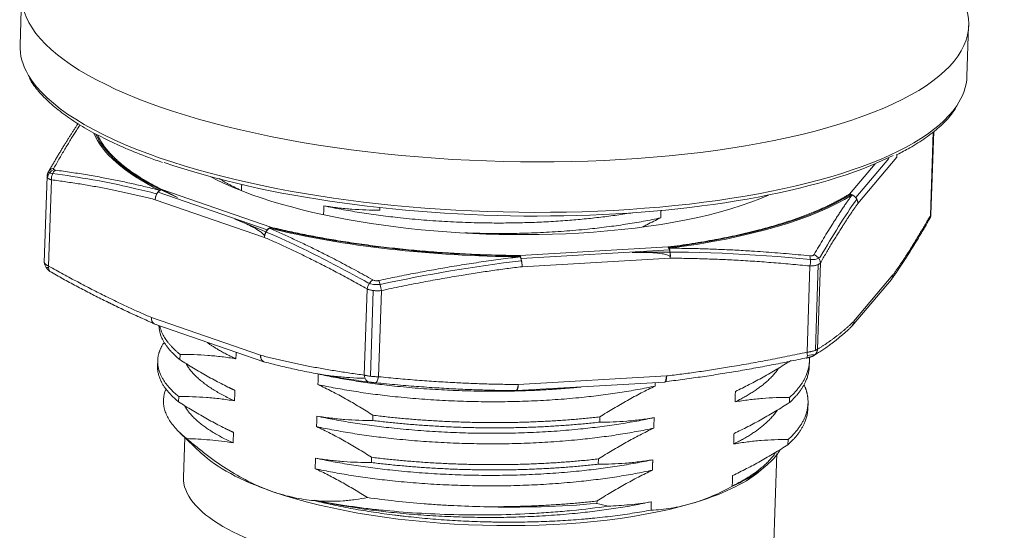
# Model space of a CAD drawing. Header units: millimetres. Extents: x 1418 to 1925, y 1452 to 1840.
# Tile 15 of 18: x 1668 to 1701, y 1750 to 1768. Entities that reach past the tile are written whole.
import ezdxf

# ---------------------------------------------------------------- set-up
doc = ezdxf.new("R2010")
doc.units = ezdxf.units.MM
doc.layers.add('1', color=7, linetype='Continuous', true_color=0xffffff)

msp = doc.modelspace()

# ---------------------------------------------------------------- linework, layer by layer
at = {"layer": '1', "color": 7, "linetype": 'Continuous', "lineweight": 18}
for p, q in [((1668.272, 1768.516), (1668.216, 1766.811)), ((1700.198, 1765.751), (1700.255, 1767.456)), ((1698.982, 1761.089), (1699.075, 1763.89)), ((1669.131, 1762.379), (1669.035, 1759.462)), ((1680.365, 1761.232), (1680.368, 1761.319)), ((1696.321, 1757.321), (1697.648, 1758.892)), ((1672.766, 1757.384), (1676.45, 1756.11)), ((1673.621, 1756.36), (1673.615, 1756.182)), ((1672.865, 1756.15), (1672.86, 1755.972)), ((1694.871, 1755.954), (1694.877, 1756.132)), ((1684.982, 1755.138), (1689.984, 1755.425)), ((1673.574, 1754.939), (1673.568, 1754.761)), ((1694.199, 1754.729), (1694.205, 1754.906)), ((1694.824, 1754.533), (1694.83, 1754.711)), ((1680.13, 1754.127), (1680.136, 1754.304)), ((1687.799, 1754.249), (1687.793, 1754.071)), ((1673.616, 1753.712), (1674.344, 1753.017)), ((1673.78, 1753.556), (1673.735, 1752.212)), ((1694.152, 1753.308), (1694.158, 1753.485)), ((1680.083, 1752.706), (1680.089, 1752.883)), ((1693.637, 1748.898), (1693.773, 1753.015)), ((1687.752, 1752.828), (1687.746, 1752.65)), ((1693.17, 1752.393), (1693.379, 1752.568)), ((1687.705, 1751.407), (1687.702, 1751.326))]:
    msp.add_line(p, q, dxfattribs=at)
at = {"layer": '1', "color": 7, "linetype": 'Continuous', "lineweight": 13}
for p, q in [((1698.965, 1761.052), (1699.059, 1763.878)), ((1697.561, 1762.974), (1696.448, 1761.656)), ((1696.513, 1761.46), (1697.832, 1763.021)), ((1697.097, 1762.8), (1696.233, 1761.777)), ((1669.279, 1762.257), (1669.183, 1759.345)), ((1676.563, 1760.566), (1672.879, 1761.84)), ((1676.689, 1760.657), (1673.005, 1761.931)), ((1673.532, 1761.66), (1673.018, 1761.934)), ((1672.785, 1761.585), (1676.469, 1760.311)), ((1690.108, 1759.988), (1685.106, 1759.701)), ((1690.15, 1759.891), (1685.147, 1759.604)), ((1685.175, 1759.322), (1690.178, 1759.609)), ((1694.799, 1756.435), (1694.896, 1759.347)), ((1695.079, 1756.497), (1695.175, 1759.395)), ((1695.248, 1759.45), (1695.151, 1756.537)), ((1696.381, 1757.481), (1697.7, 1759.042)), ((1679.842, 1755.66), (1679.939, 1758.572)), ((1680.144, 1758.519), (1680.048, 1755.622)), ((1680.422, 1758.517), (1680.326, 1755.605)), ((1672.653, 1757.606), (1676.337, 1756.332)), ((1672.656, 1757.543), (1672.653, 1757.548)), ((1672.836, 1757.379), (1672.834, 1757.381)), ((1696.377, 1757.438), (1696.376, 1757.44)), ((1676.341, 1756.284), (1676.339, 1756.282)), ((1685.044, 1755.343), (1690.046, 1755.63)), ((1685.04, 1755.29), (1685.037, 1755.293))]:
    msp.add_line(p, q, dxfattribs=at)
at = {"layer": '1', "color": 7, "linetype": 'Continuous', "lineweight": 18}
for centre, major_axis, ratio, start_param, end_param in [((1684.264, 1767.986), (-15.991, 0.53), 0.318653, 0, 3.484419), ((1684.207, 1766.281), (-15.991, 0.53), 0.318653, 0, 0.200178), ((1684.207, 1766.281), (-15.991, 0.53), 0.318653, 2.943181, 3.141691), ((1684.201, 1766.092), (15.791, -0.523), 0.318653, 3.942306, 5.748329), ((1669.438, 1762.341), (0.23, 0.192), 0.911709, 1.201856, 2.458493), ((1669.438, 1762.382), (-0.26, 0.149), 0.857064, 6.199414, 6.406172), ((1684.132, 1764.007), (11.244, -0.373), 0.318653, 3.717944, 4.989503), ((1672.996, 1761.647), (-0.076, -0.29), 0.678548, 3.835947, 5.098671), ((1684.132, 1764.007), (11.244, -0.373), 0.318653, 4.989503, 5.706768), ((1698.675, 1761.085), (0.26, -0.149), 0.857064, 6.201505, 6.748717), ((1676.68, 1760.373), (0.07, 0.292), 0.516308, 0.381252, 0.695405), ((1690.099, 1759.703), (-0.038, 0.298), 0.430261, 5.608258, 5.922414), ((1685.096, 1759.417), (-0.002, -0.3), 0.078644, 2.502087, 2.81624), ((1669.394, 1759.407), (0.147, 0.261), 0.601025, 2.97347, 3.261688), ((1672.864, 1757.668), (-0.119, -0.276), 0.63868, 6.081015, 6.339163), ((1672.864, 1757.668), (0.098, 0.284), 0.659903, 2.978026, 3.141585), ((1696.091, 1757.514), (0.207, -0.217), 0.937355, 6.141811, 6.317291), ((1696.091, 1757.514), (-0.229, 0.194), 0.919223, 3.072849, 3.141571), ((1694.72, 1756.529), (0.063, -0.293), 0.20551, 6.183131, 6.542947), ((1676.548, 1756.394), (-0.098, -0.284), 0.659903, 6.127473, 6.283178), ((1676.548, 1756.394), (0.076, 0.29), 0.678542, 2.955514, 3.219799), ((1689.967, 1755.725), (-0.035, 0.298), 0.23888, 3.098261, 4.360986), ((1689.967, 1755.725), (0.017, -0.3), 0.25932, 0.00001, 0.210865), ((1683.793, 1753.776), (-9.995, 0.331), 0.318653, 0.342851, 0.800713), ((1683.73, 1751.881), (9.995, -0.331), 0.318653, 3.141607, 4.205328), ((1683.793, 1753.776), (-9.995, 0.331), 0.318653, 2.371509, 2.798742), ((1683.793, 1753.776), (-9.995, 0.331), 0.318653, 0.800713, 2.371509), ((1683.824, 1754.723), (-10.994, 0.364), 0.318653, 1.586111, 1.94181)]:
    msp.add_ellipse(centre, major_axis=major_axis, ratio=ratio, start_param=start_param, end_param=end_param, dxfattribs=at)
at = {"layer": '1', "color": 7, "linetype": 'Continuous', "lineweight": 13}
for centre, major_axis, ratio, start_param, end_param in [((1684.201, 1766.092), (-15.991, 0.53), 0.318653, 6.259695, 6.264594), ((1684.207, 1766.281), (-15.991, 0.53), 0.318653, 0.200178, 0.800713), ((1684.201, 1766.092), (-15.991, 0.53), 0.318653, 3.160202, 3.165198), ((1684.207, 1766.281), (-15.991, 0.53), 0.318653, 0.800713, 2.943181), ((1684.131, 1763.993), (-13.538, 0.449), 0.318653, 0.139434, 0.606664), ((1684.132, 1764.007), (13.493, -0.447), 0.318653, 3.291557, 3.819343), ((1669.438, 1762.382), (-0.26, 0.149), 0.857064, 5.449889, 6.199414), ((1669.49, 1762.319), (0.039, 0.297), 0.702083, 0.571294, 1.870121), ((1672.996, 1761.647), (0.098, 0.284), 0.659903, 0.437976, 2.008772), ((1684.132, 1764.007), (13.493, -0.447), 0.318653, 5.183281, 5.842023), ((1684.131, 1763.993), (-13.538, 0.449), 0.318653, 2.04196, 2.701059), ((1696.223, 1761.493), (-0.229, 0.194), 0.919223, 5.031586, 5.340218), ((1676.68, 1760.373), (-0.098, -0.284), 0.659903, 3.579569, 5.150364), ((1684.131, 1763.993), (-13.538, 0.449), 0.318653, 0.994762, 1.653861), ((1684.132, 1764.007), (13.493, -0.447), 0.318653, 4.136686, 4.795406), ((1690.099, 1759.703), (0.017, -0.3), 0.25932, 1.234557, 2.805352), ((1690.099, 1759.703), (0.001, 0.3), 0.278743, 4.392707, 5.655438), ((1685.096, 1759.417), (-0.017, 0.3), 0.25932, 5.63831, 5.946945), ((1694.817, 1759.442), (-0.03, -0.298), 0.306568, 1.279352, 2.57818), ((1694.958, 1759.483), (-0.26, 0.149), 0.857064, 3.607124, 4.905952), ((1669.394, 1759.407), (0.147, 0.261), 0.601025, 2.123022, 2.97347), ((1680.15, 1758.634), (-0.147, -0.261), 0.601025, 3.965787, 5.264614), ((1680.343, 1758.612), (-0.063, 0.293), 0.20551, 4.340366, 5.639194), ((1672.864, 1757.668), (-0.119, -0.276), 0.63868, 5.198228, 6.081015), ((1672.864, 1757.668), (0.098, 0.284), 0.659903, 2.008772, 2.978026), ((1696.091, 1757.514), (0.207, -0.217), 0.937355, 0.034105, 0.725983), ((1696.091, 1757.514), (-0.229, 0.194), 0.919223, 3.141571, 3.769423), ((1676.548, 1756.394), (-0.098, -0.284), 0.659903, 5.150364, 6.127473), ((1676.548, 1756.394), (0.076, 0.29), 0.678542, 1.957095, 2.955514), ((1694.72, 1756.529), (0.063, -0.293), 0.20551, 0.259762, 1.198774), ((1680.053, 1755.721), (-0.039, -0.297), 0.702083, 5.011714, 6.310542), ((1680.247, 1755.699), (0.03, 0.298), 0.306568, 3.122117, 4.420945), ((1689.967, 1755.725), (0.017, -0.3), 0.25932, 0.210865, 1.234557), ((1684.965, 1755.438), (-0.017, 0.3), 0.25932, 3.044631, 4.376149)]:
    msp.add_ellipse(centre, major_axis=major_axis, ratio=ratio, start_param=start_param, end_param=end_param, dxfattribs=at)
at = {"layer": '1', "color": 7, "linetype": 'Continuous', "lineweight": 18}
for points, knots in [([(1668.536, 1765.692), (1668.561, 1765.643), (1668.663, 1765.459), (1668.922, 1765.148), (1669.321, 1764.759), (1669.811, 1764.381), (1670.383, 1764.014), (1671.035, 1763.661), (1671.76, 1763.325), (1672.435, 1763.055), (1672.871, 1762.898), (1673.028, 1762.844)], [0, 0, 0, 0, 0.044679, 0.169061, 0.29531, 0.422476, 0.549854, 0.677079, 0.804087, 0.930885, 1, 1, 1, 1]), ([(1697.837, 1763.113), (1697.987, 1763.185), (1698.336, 1763.367), (1698.816, 1763.674), (1699.273, 1764.033), (1699.605, 1764.364), (1699.758, 1764.58), (1699.811, 1764.666)], [0, 0, 0, 0, 0.158976, 0.389997, 0.621417, 0.8528, 1, 1, 1, 1]), ([(1678.479, 1761.38), (1678.637, 1761.353), (1678.795, 1761.331), (1679.111, 1761.293), (1679.269, 1761.278), (1679.584, 1761.254), (1679.741, 1761.245), (1680.054, 1761.234), (1680.21, 1761.232), (1680.365, 1761.232)], [0, 0, 0, 0, 0.25, 0.25, 0.5, 0.5, 0.75, 0.75, 1, 1, 1, 1]), ([(1689.856, 1760.973), (1689.699, 1760.899), (1689.542, 1760.822), (1689.339, 1760.717), (1689.292, 1760.693), (1689.245, 1760.668)], [0, 0, 0, 0, 0.769268, 0.769268, 1, 1, 1, 1]), ([(1669.035, 1759.47), (1669.035, 1759.468), (1669.035, 1759.462), (1669.037, 1759.453), (1669.04, 1759.447), (1669.041, 1759.445)], [0, 0, 0, 0, 0.230771, 0.797564, 1, 1, 1, 1]), ([(1669.039, 1759.464), (1669.041, 1759.437), (1669.053, 1759.383), (1669.094, 1759.3), (1669.152, 1759.224), (1669.198, 1759.183), (1669.222, 1759.164)], [0, 0, 0, 0, 0.26399, 0.522466, 0.769537, 1, 1, 1, 1]), ([(1697.7, 1759.042), (1697.699, 1759.015), (1697.695, 1758.987), (1697.68, 1758.946), (1697.674, 1758.933), (1697.661, 1758.911), (1697.655, 1758.901), (1697.648, 1758.892)], [0, 0, 0, 0, 0.529066, 0.529066, 0.793598, 0.793598, 1, 1, 1, 1]), ([(1671.122, 1758.156), (1671.198, 1758.118), (1671.348, 1758.043), (1671.572, 1757.934), (1671.79, 1757.83), (1672.002, 1757.731), (1672.206, 1757.637), (1672.403, 1757.548), (1672.573, 1757.472), (1672.677, 1757.427), (1672.717, 1757.409)], [0, 0, 0, 0, 0.142702, 0.284279, 0.421292, 0.55374, 0.68162, 0.804932, 0.923673, 1, 1, 1, 1]), ([(1675.508, 1756.212), (1675.349, 1756.238), (1675.191, 1756.261), (1674.875, 1756.299), (1674.718, 1756.314), (1674.403, 1756.338), (1674.246, 1756.347), (1673.933, 1756.358), (1673.777, 1756.36), (1673.621, 1756.36)], [0, 0, 0, 0, 0.25, 0.25, 0.5, 0.5, 0.75, 0.75, 1, 1, 1, 1]), ([(1694.777, 1756.236), (1694.791, 1756.239), (1694.816, 1756.245), (1694.85, 1756.253), (1694.879, 1756.262), (1694.903, 1756.27), (1694.914, 1756.275), (1694.918, 1756.277)], [0, 0, 0, 0, 0.204357, 0.387549, 0.571201, 0.773402, 1, 1, 1, 1]), ([(1694.797, 1756.249), (1694.824, 1756.256), (1694.877, 1756.27), (1694.95, 1756.292), (1695.01, 1756.315), (1695.036, 1756.328), (1695.046, 1756.335)], [0, 0, 0, 0, 0.239347, 0.486301, 0.740206, 1, 1, 1, 1]), ([(1673.615, 1756.182), (1673.768, 1756.083), (1673.921, 1755.988), (1674.229, 1755.802), (1674.383, 1755.712), (1674.693, 1755.538), (1674.848, 1755.455), (1675.16, 1755.295), (1675.316, 1755.219), (1675.473, 1755.146)], [0, 0, 0, 0, 0.25, 0.25, 0.5, 0.5, 0.75, 0.75, 1, 1, 1, 1]), ([(1676.488, 1756.101), (1676.565, 1756.081), (1676.723, 1756.04), (1676.966, 1755.98), (1677.221, 1755.92), (1677.487, 1755.86), (1677.765, 1755.801), (1678.053, 1755.742), (1678.354, 1755.685), (1678.665, 1755.629), (1678.988, 1755.574), (1679.322, 1755.521), (1679.668, 1755.47), (1679.901, 1755.439), (1680.02, 1755.423)], [0, 0, 0, 0, 0.065449, 0.134154, 0.206114, 0.281328, 0.359794, 0.441512, 0.526478, 0.614693, 0.706153, 0.800859, 0.898809, 1, 1, 1, 1]), ([(1692.377, 1755.11), (1692.534, 1755.183), (1692.691, 1755.261), (1693.004, 1755.422), (1693.16, 1755.506), (1693.472, 1755.68), (1693.627, 1755.77), (1693.937, 1755.956), (1694.092, 1756.052), (1694.246, 1756.15)], [0, 0, 0, 0, 0.25, 0.25, 0.5, 0.5, 0.75, 0.75, 1, 1, 1, 1]), ([(1678.29, 1755.696), (1678.449, 1755.669), (1678.607, 1755.647), (1678.923, 1755.609), (1679.081, 1755.594), (1679.395, 1755.57), (1679.552, 1755.561), (1679.763, 1755.554), (1679.817, 1755.552), (1679.871, 1755.551)], [0, 0, 0, 0, 0.298836, 0.298836, 0.597673, 0.597673, 0.896509, 0.896509, 1, 1, 1, 1]), ([(1680.136, 1754.304), (1679.983, 1754.403), (1679.83, 1754.499), (1679.523, 1754.685), (1679.368, 1754.775), (1679.058, 1754.948), (1678.903, 1755.032), (1678.591, 1755.191), (1678.435, 1755.268), (1678.278, 1755.34)], [0, 0, 0, 0, 0.25, 0.25, 0.5, 0.5, 0.75, 0.75, 1, 1, 1, 1]), ([(1680.02, 1755.423), (1680.03, 1755.422), (1680.052, 1755.419), (1680.088, 1755.415), (1680.127, 1755.411), (1680.17, 1755.406), (1680.199, 1755.403), (1680.215, 1755.401)], [0, 0, 0, 0, 0.204357, 0.387549, 0.571202, 0.773402, 1, 1, 1, 1]), ([(1680.215, 1755.401), (1680.342, 1755.389), (1680.594, 1755.364), (1680.968, 1755.33), (1681.333, 1755.299), (1681.688, 1755.271), (1682.033, 1755.246), (1682.369, 1755.225), (1682.695, 1755.206), (1683.012, 1755.189), (1683.32, 1755.176), (1683.617, 1755.164), (1683.905, 1755.155), (1684.183, 1755.148), (1684.452, 1755.143), (1684.71, 1755.139), (1684.879, 1755.138), (1684.962, 1755.138)], [0, 0, 0, 0, 0.081223, 0.160369, 0.237439, 0.312431, 0.385344, 0.456179, 0.524933, 0.591607, 0.656199, 0.718709, 0.779136, 0.837479, 0.893738, 0.947912, 1, 1, 1, 1]), ([(1689.668, 1755.289), (1689.511, 1755.215), (1689.354, 1755.138), (1689.041, 1754.976), (1688.885, 1754.892), (1688.573, 1754.718), (1688.418, 1754.628), (1688.108, 1754.442), (1687.953, 1754.347), (1687.799, 1754.249)], [0, 0, 0, 0, 0.25, 0.25, 0.5, 0.5, 0.75, 0.75, 1, 1, 1, 1]), ([(1673.142, 1755.178), (1673.142, 1755.178), (1673.141, 1755.177), (1673.096, 1755.068), (1673.07, 1754.958), (1673.058, 1754.791), (1673.059, 1754.735), (1673.069, 1754.622), (1673.079, 1754.566), (1673.101, 1754.481), (1673.11, 1754.453), (1673.129, 1754.396), (1673.162, 1754.312), (1673.205, 1754.228), (1673.304, 1754.06), (1673.388, 1753.95), (1673.591, 1753.73), (1673.71, 1753.622), (1673.847, 1753.514)], [0, 0, 0, 0, 0.000625, 0.000625, 0.2005, 0.2005, 0.300437, 0.300437, 0.400375, 0.400375, 0.450344, 0.450344, 0.500312, 0.60025, 0.60025, 0.800125, 0.800125, 1, 1, 1, 1]), ([(1675.461, 1754.791), (1675.302, 1754.817), (1675.144, 1754.84), (1674.828, 1754.878), (1674.67, 1754.893), (1674.356, 1754.917), (1674.199, 1754.925), (1673.886, 1754.937), (1673.73, 1754.939), (1673.574, 1754.939)], [0, 0, 0, 0, 0.25, 0.25, 0.5, 0.5, 0.75, 0.75, 1, 1, 1, 1]), ([(1694.205, 1754.906), (1694.054, 1754.907), (1693.902, 1754.905), (1693.597, 1754.894), (1693.444, 1754.885), (1693.138, 1754.86), (1692.984, 1754.844), (1692.675, 1754.805), (1692.52, 1754.782), (1692.365, 1754.754)], [0, 0, 0, 0, 0.25, 0.25, 0.5, 0.5, 0.75, 0.75, 1, 1, 1, 1]), ([(1673.568, 1754.761), (1673.721, 1754.662), (1673.874, 1754.567), (1674.182, 1754.381), (1674.336, 1754.291), (1674.646, 1754.117), (1674.801, 1754.034), (1675.113, 1753.874), (1675.269, 1753.798), (1675.426, 1753.725)], [0, 0, 0, 0, 0.25, 0.25, 0.5, 0.5, 0.75, 0.75, 1, 1, 1, 1]), ([(1692.33, 1753.689), (1692.487, 1753.762), (1692.644, 1753.84), (1692.957, 1754.001), (1693.113, 1754.085), (1693.425, 1754.259), (1693.58, 1754.349), (1693.89, 1754.535), (1694.045, 1754.631), (1694.199, 1754.729)], [0, 0, 0, 0, 0.25, 0.25, 0.5, 0.5, 0.75, 0.75, 1, 1, 1, 1]), ([(1678.243, 1754.275), (1678.402, 1754.248), (1678.56, 1754.226), (1678.876, 1754.188), (1679.034, 1754.173), (1679.348, 1754.149), (1679.505, 1754.14), (1679.818, 1754.129), (1679.974, 1754.127), (1680.13, 1754.127)], [0, 0, 0, 0, 0.25, 0.25, 0.5, 0.5, 0.75, 0.75, 1, 1, 1, 1]), ([(1687.793, 1754.071), (1687.944, 1754.07), (1688.096, 1754.073), (1688.4, 1754.084), (1688.553, 1754.093), (1688.86, 1754.117), (1689.014, 1754.133), (1689.323, 1754.173), (1689.477, 1754.196), (1689.633, 1754.223)], [0, 0, 0, 0, 0.25, 0.25, 0.5, 0.5, 0.75, 0.75, 1, 1, 1, 1]), ([(1680.089, 1752.883), (1679.936, 1752.982), (1679.783, 1753.078), (1679.475, 1753.264), (1679.321, 1753.354), (1679.011, 1753.527), (1678.856, 1753.61), (1678.544, 1753.77), (1678.388, 1753.847), (1678.231, 1753.919)], [0, 0, 0, 0, 0.25, 0.25, 0.5, 0.5, 0.75, 0.75, 1, 1, 1, 1]), ([(1689.621, 1753.868), (1689.464, 1753.794), (1689.307, 1753.717), (1688.994, 1753.555), (1688.838, 1753.471), (1688.526, 1753.297), (1688.371, 1753.207), (1688.061, 1753.021), (1687.906, 1752.926), (1687.752, 1752.828)], [0, 0, 0, 0, 0.25, 0.25, 0.5, 0.5, 0.75, 0.75, 1, 1, 1, 1]), ([(1675.414, 1753.37), (1675.282, 1753.392), (1675.151, 1753.411), (1674.889, 1753.444), (1674.758, 1753.459), (1674.367, 1753.494), (1674.106, 1753.508), (1673.847, 1753.514)], [0, 0, 0, 0, 0.25, 0.25, 0.5, 0.5, 1, 1, 1, 1]), ([(1673.847, 1753.514), (1673.962, 1753.414), (1674.078, 1753.316), (1674.225, 1753.197), (1674.255, 1753.173), (1674.314, 1753.126), (1674.403, 1753.055), (1674.729, 1752.804), (1675.029, 1752.596), (1675.514, 1752.292), (1675.759, 1752.155), (1676.255, 1751.913), (1676.505, 1751.808), (1676.759, 1751.72)], [0, 0, 0, 0, 0.125, 0.125, 0.15625, 0.15625, 0.1875, 0.25, 0.5, 0.5, 0.75, 0.75, 1, 1, 1, 1]), ([(1692.283, 1752.268), (1692.44, 1752.341), (1692.597, 1752.419), (1692.91, 1752.58), (1693.066, 1752.664), (1693.377, 1752.838), (1693.533, 1752.928), (1693.843, 1753.114), (1693.998, 1753.21), (1694.152, 1753.308)], [0, 0, 0, 0, 0.25, 0.25, 0.5, 0.5, 0.75, 0.75, 1, 1, 1, 1]), ([(1694.158, 1753.485), (1694.007, 1753.486), (1693.855, 1753.484), (1693.55, 1753.473), (1693.397, 1753.464), (1693.091, 1753.439), (1692.937, 1753.423), (1692.628, 1753.384), (1692.473, 1753.361), (1692.318, 1753.333)], [0, 0, 0, 0, 0.25, 0.25, 0.5, 0.5, 0.75, 0.75, 1, 1, 1, 1]), ([(1692.304, 1751.918), (1692.438, 1751.98), (1692.565, 1752.044), (1692.746, 1752.142), (1692.833, 1752.192), (1692.917, 1752.242), (1692.972, 1752.276), (1692.999, 1752.293), (1693.131, 1752.379), (1693.327, 1752.519), (1693.573, 1752.734), (1693.752, 1752.932), (1693.842, 1753.06), (1693.875, 1753.113)], [0, 0, 0, 0, 0.175523, 0.175523, 0.263285, 0.307166, 0.307166, 0.351047, 0.351047, 0.52657, 0.702093, 0.877616, 1, 1, 1, 1]), ([(1678.196, 1752.854), (1678.355, 1752.827), (1678.513, 1752.805), (1678.829, 1752.767), (1678.987, 1752.752), (1679.301, 1752.728), (1679.458, 1752.719), (1679.771, 1752.708), (1679.927, 1752.706), (1680.083, 1752.706)], [0, 0, 0, 0, 0.25, 0.25, 0.5, 0.5, 0.75, 0.75, 1, 1, 1, 1]), ([(1687.746, 1752.65), (1687.897, 1752.649), (1688.049, 1752.652), (1688.353, 1752.663), (1688.506, 1752.672), (1688.813, 1752.696), (1688.967, 1752.712), (1689.276, 1752.752), (1689.43, 1752.775), (1689.586, 1752.802)], [0, 0, 0, 0, 0.25, 0.25, 0.5, 0.5, 0.75, 0.75, 1, 1, 1, 1]), ([(1679.947, 1751.523), (1679.802, 1751.616), (1679.657, 1751.706), (1679.365, 1751.88), (1679.218, 1751.965), (1678.924, 1752.128), (1678.777, 1752.206), (1678.481, 1752.357), (1678.333, 1752.429), (1678.184, 1752.498)], [0, 0, 0, 0, 0.25, 0.25, 0.5, 0.5, 0.75, 0.75, 1, 1, 1, 1]), ([(1689.574, 1752.447), (1689.417, 1752.373), (1689.26, 1752.296), (1688.947, 1752.134), (1688.791, 1752.05), (1688.479, 1751.876), (1688.324, 1751.786), (1688.013, 1751.6), (1687.859, 1751.505), (1687.705, 1751.407)], [0, 0, 0, 0, 0.25, 0.25, 0.5, 0.5, 0.75, 0.75, 1, 1, 1, 1]), ([(1690.894, 1751.321), (1690.924, 1751.33), (1690.953, 1751.339), (1691.013, 1751.357), (1691.102, 1751.385), (1691.309, 1751.456), (1691.486, 1751.526), (1691.838, 1751.676), (1692.072, 1751.79), (1692.304, 1751.918)], [0, 0, 0, 0, 0.0625, 0.0625, 0.125, 0.25, 0.5, 0.5, 1, 1, 1, 1]), ([(1676.759, 1751.72), (1676.788, 1751.71), (1676.818, 1751.7), (1676.876, 1751.681), (1676.964, 1751.653), (1677.168, 1751.592), (1677.342, 1751.55), (1677.69, 1751.475), (1677.92, 1751.441), (1678.149, 1751.42)], [0, 0, 0, 0, 0.0625, 0.0625, 0.125, 0.25, 0.5, 0.5, 1, 1, 1, 1]), ([(1678.149, 1751.42), (1678.254, 1751.395), (1678.361, 1751.37), (1678.577, 1751.321), (1678.685, 1751.297), (1679.015, 1751.228), (1679.461, 1751.141), (1680.154, 1751.027), (1680.631, 1750.96), (1680.934, 1750.922), (1680.995, 1750.915), (1681.117, 1750.901), (1681.178, 1750.893), (1681.362, 1750.873), (1681.485, 1750.86), (1681.854, 1750.823), (1682.349, 1750.779), (1683.097, 1750.732), (1683.601, 1750.712), (1683.917, 1750.703), (1683.98, 1750.701), (1684.107, 1750.698), (1684.17, 1750.697), (1684.36, 1750.694), (1684.486, 1750.693), (1684.863, 1750.691), (1685.361, 1750.695), (1686.098, 1750.719), (1686.582, 1750.746), (1686.942, 1750.771), (1687.122, 1750.785), (1687.3, 1750.8), (1687.419, 1750.81), (1687.478, 1750.816), (1687.773, 1750.844), (1688.003, 1750.87), (1688.456, 1750.926), (1688.898, 1750.988), (1689.322, 1751.06), (1689.529, 1751.099)], [0, 0, 0, 0, 0.03125, 0.03125, 0.0625, 0.0625, 0.125, 0.1875, 0.25, 0.25, 0.265625, 0.265625, 0.28125, 0.28125, 0.3125, 0.3125, 0.375, 0.4375, 0.5, 0.5, 0.515625, 0.515625, 0.53125, 0.53125, 0.5625, 0.5625, 0.625, 0.6875, 0.75, 0.75, 0.78125, 0.796875, 0.796875, 0.8125, 0.8125, 0.875, 0.875, 0.9375, 1, 1, 1, 1]), ([(1678.301, 1751.408), (1678.58, 1751.391), (1678.857, 1751.393), (1679.201, 1751.419), (1679.269, 1751.425), (1679.372, 1751.436), (1679.406, 1751.439), (1679.475, 1751.448), (1679.645, 1751.47), (1679.814, 1751.497), (1679.947, 1751.523)], [0, 0, 0, 0, 0.5, 0.5, 0.625, 0.625, 0.6875, 0.6875, 0.75, 1, 1, 1, 1]), ([(1688.08, 1751.234), (1687.681, 1751.177), (1687.272, 1751.128), (1686.748, 1751.077), (1686.643, 1751.067), (1686.432, 1751.048), (1686.116, 1751.022), (1685.799, 1751.001), (1685.163, 1750.964), (1684.739, 1750.948), (1684.206, 1750.939), (1684.1, 1750.938), (1683.886, 1750.936), (1683.78, 1750.936), (1683.566, 1750.936), (1683.406, 1750.937), (1683.245, 1750.939), (1683.138, 1750.941), (1683.085, 1750.942), (1682.603, 1750.952), (1682.183, 1750.968), (1681.359, 1751.016), (1680.954, 1751.047), (1680.359, 1751.106), (1680.162, 1751.127), (1679.87, 1751.162), (1679.774, 1751.174), (1679.629, 1751.193), (1679.581, 1751.2), (1679.486, 1751.213), (1679.438, 1751.219), (1679.013, 1751.28), (1678.649, 1751.341), (1678.301, 1751.408)], [0, 0, 0, 0, 0.125, 0.125, 0.15625, 0.15625, 0.1875, 0.25, 0.25, 0.375, 0.375, 0.40625, 0.40625, 0.4375, 0.4375, 0.46875, 0.484375, 0.484375, 0.5, 0.5, 0.625, 0.625, 0.75, 0.75, 0.8125, 0.8125, 0.84375, 0.84375, 0.859375, 0.859375, 0.875, 0.875, 1, 1, 1, 1]), ([(1679.947, 1751.523), (1680.258, 1751.479), (1680.888, 1751.401), (1681.537, 1751.34), (1682.031, 1751.301), (1682.196, 1751.289), (1682.447, 1751.273), (1682.531, 1751.268), (1682.698, 1751.258), (1682.782, 1751.254), (1683.202, 1751.233), (1683.538, 1751.222), (1683.876, 1751.215)], [0, 0, 0, 0, 0.25, 0.5, 0.5, 0.625, 0.625, 0.6875, 0.6875, 0.75, 0.75, 1, 1, 1, 1]), ([(1688.08, 1751.234), (1688.321, 1751.241), (1688.563, 1751.256), (1688.927, 1751.293), (1689.049, 1751.307), (1689.293, 1751.34), (1689.416, 1751.36), (1689.538, 1751.381)], [0, 0, 0, 0, 0.5, 0.5, 0.75, 0.75, 1, 1, 1, 1]), ([(1689.529, 1751.099), (1689.752, 1751.106), (1689.977, 1751.128), (1690.432, 1751.201), (1690.662, 1751.253), (1690.894, 1751.321)], [0, 0, 0, 0, 0.5, 0.5, 1, 1, 1, 1])]:
    msp.add_open_spline(points, degree=3, knots=knots, dxfattribs=at)
for points, degree in [([(1670.184, 1764.166), (1669.686, 1763.424), (1669.189, 1762.549)], 2), ([(1669.188, 1762.549), (1669.13, 1762.459), (1669.131, 1762.358)], 2), ([(1675.703, 1762.101), (1675.696, 1761.896)], 1), ([(1678.469, 1761.089), (1678.479, 1761.38)], 1), ([(1689.865, 1761.228), (1689.856, 1760.973)], 1), ([(1697.64, 1758.881), (1698.282, 1759.789), (1698.924, 1760.918)], 2), ([(1698.939, 1760.943), (1698.979, 1761.014), (1698.982, 1761.094)], 2), ([(1669.222, 1759.164), (1670.964, 1758.172), (1672.734, 1757.404)], 2), ([(1672.722, 1757.405), (1672.737, 1757.399)], 1), ([(1695.046, 1756.334), (1695.673, 1756.703), (1696.313, 1757.311)], 2), ([(1675.515, 1756.433), (1675.508, 1756.212)], 1), ([(1689.991, 1755.436), (1692.404, 1755.729), (1694.797, 1756.249)], 2), ([(1676.422, 1756.124), (1676.437, 1756.118)], 1), ([(1678.278, 1755.34), (1678.29, 1755.696)], 1), ([(1675.264, 1755.245), (1675.314, 1755.221)], 1), ([(1689.672, 1755.407), (1689.668, 1755.289)], 1), ([(1690, 1755.433), (1690.016, 1755.434)], 1), ([(1675.473, 1755.146), (1675.461, 1754.791)], 1), ([(1684.981, 1755.145), (1685.011, 1755.147)], 1), ([(1692.365, 1754.754), (1692.377, 1755.11)], 1), ([(1678.231, 1753.919), (1678.243, 1754.275)], 1), ([(1689.633, 1754.223), (1689.621, 1753.868)], 1), ([(1675.217, 1753.824), (1675.266, 1753.8)], 1), ([(1675.426, 1753.725), (1675.414, 1753.37)], 1), ([(1692.318, 1753.333), (1692.33, 1753.689)], 1), ([(1678.184, 1752.498), (1678.196, 1752.854)], 1), ([(1689.586, 1752.802), (1689.574, 1752.447)], 1), ([(1692.271, 1751.912), (1692.283, 1752.268)], 1), ([(1692.304, 1751.918), (1692.293, 1751.916), (1692.282, 1751.914), (1692.271, 1751.912)], 3), ([(1678.149, 1751.42), (1678.149, 1751.433)], 1), ([(1678.149, 1751.433), (1678.2, 1751.424), (1678.25, 1751.416), (1678.301, 1751.408)], 3), ([(1687.702, 1751.326), (1687.826, 1751.292), (1687.952, 1751.261), (1688.08, 1751.234)], 3), ([(1689.538, 1751.381), (1689.529, 1751.099)], 1)]:
    msp.add_open_spline(points, degree=degree, dxfattribs=at)
at = {"layer": '1', "color": 7, "linetype": 'Continuous', "lineweight": 13}
for points, knots in [([(1670.245, 1764.115), (1670.202, 1764.05), (1670.104, 1763.897), (1669.972, 1763.688), (1669.851, 1763.49), (1669.753, 1763.329), (1669.655, 1763.164), (1669.556, 1762.995), (1669.457, 1762.823), (1669.39, 1762.706), (1669.357, 1762.648)], [0, 0, 0, 0, 0.142682, 0.333869, 0.443106, 0.552936, 0.663453, 0.774747, 0.886902, 1, 1, 1, 1]), ([(1669.357, 1762.648), (1669.355, 1762.644), (1669.351, 1762.636), (1669.35, 1762.625), (1669.351, 1762.615), (1669.355, 1762.609), (1669.357, 1762.606)], [0, 0, 0, 0, 0.253352, 0.501431, 0.748788, 1, 1, 1, 1]), ([(1669.357, 1762.606), (1669.36, 1762.603), (1669.365, 1762.598), (1669.377, 1762.592), (1669.392, 1762.587), (1669.404, 1762.585), (1669.41, 1762.584)], [0, 0, 0, 0, 0.251209, 0.498565, 0.746646, 1, 1, 1, 1]), ([(1669.41, 1762.584), (1669.591, 1762.559), (1669.951, 1762.51), (1670.487, 1762.424), (1670.924, 1762.348), (1671.261, 1762.283), (1671.502, 1762.235), (1671.741, 1762.185), (1671.98, 1762.133), (1672.217, 1762.079), (1672.454, 1762.023), (1672.691, 1761.964), (1672.849, 1761.923), (1672.928, 1761.903)], [0, 0, 0, 0, 0.155043, 0.30779, 0.4587, 0.527418, 0.595711, 0.663638, 0.73126, 0.798641, 0.865846, 0.932943, 1, 1, 1, 1]), ([(1669.148, 1762.324), (1669.146, 1762.328), (1669.14, 1762.336), (1669.134, 1762.348), (1669.131, 1762.361), (1669.131, 1762.374), (1669.133, 1762.388), (1669.139, 1762.401), (1669.145, 1762.41), (1669.148, 1762.415)], [0, 0, 0, 0, 0.139349, 0.279847, 0.421507, 0.56434, 0.708359, 0.853575, 1, 1, 1, 1]), ([(1669.279, 1762.257), (1669.271, 1762.26), (1669.256, 1762.264), (1669.235, 1762.271), (1669.215, 1762.279), (1669.198, 1762.287), (1669.183, 1762.296), (1669.169, 1762.305), (1669.158, 1762.314), (1669.151, 1762.321), (1669.148, 1762.324)], [0, 0, 0, 0, 0.127772, 0.254737, 0.380902, 0.506274, 0.630862, 0.754673, 0.877716, 1, 1, 1, 1]), ([(1672.83, 1761.783), (1672.564, 1761.853), (1672.298, 1761.919), (1671.12, 1762.192), (1670.217, 1762.35), (1669.318, 1762.472)], [0, 0, 0, 0, 0.225478, 0.225478, 1, 1, 1, 1]), ([(1695.033, 1759.731), (1695.087, 1759.824), (1695.195, 1760.01), (1695.357, 1760.279), (1695.516, 1760.541), (1695.649, 1760.753), (1695.756, 1760.92), (1695.837, 1761.045), (1695.917, 1761.168), (1695.997, 1761.289), (1696.077, 1761.407), (1696.157, 1761.523), (1696.236, 1761.637), (1696.289, 1761.711), (1696.316, 1761.748)], [0, 0, 0, 0, 0.127019, 0.252425, 0.376461, 0.499394, 0.562838, 0.625934, 0.68873, 0.751277, 0.813623, 0.875824, 0.937931, 1, 1, 1, 1]), ([(1675.473, 1760.927), (1675.583, 1760.884), (1675.693, 1760.84), (1675.882, 1760.757), (1675.96, 1760.721), (1676.117, 1760.641), (1676.194, 1760.599), (1676.31, 1760.522), (1676.348, 1760.494), (1676.404, 1760.445), (1676.422, 1760.428), (1676.451, 1760.394), (1676.464, 1760.379), (1676.473, 1760.361)], [0, 0, 0, 0, 0.322397, 0.322397, 0.553356, 0.553356, 0.784316, 0.784316, 0.899795, 0.899795, 0.957535, 0.957535, 1, 1, 1, 1]), ([(1679.962, 1758.782), (1679.288, 1759.16), (1678.609, 1759.519), (1677.136, 1760.239), (1676.339, 1760.592), (1675.513, 1760.912), (1675.493, 1760.919), (1675.473, 1760.927)], [0, 0, 0, 0, 0.458476, 0.458476, 0.986844, 0.986844, 1, 1, 1, 1]), ([(1698.965, 1761.052), (1698.968, 1761.056), (1698.973, 1761.064), (1698.978, 1761.076), (1698.981, 1761.087), (1698.982, 1761.094), (1698.982, 1761.097)], [0, 0, 0, 0, 0.270988, 0.540264, 0.807843, 1, 1, 1, 1]), ([(1676.637, 1760.62), (1676.773, 1760.561), (1677.044, 1760.444), (1677.45, 1760.258), (1677.858, 1760.066), (1678.269, 1759.866), (1678.639, 1759.679), (1678.969, 1759.508), (1679.258, 1759.356), (1679.548, 1759.2), (1679.841, 1759.04), (1680.036, 1758.931), (1680.135, 1758.876)], [0, 0, 0, 0, 0.115394, 0.23102, 0.347217, 0.46431, 0.582602, 0.664891, 0.747701, 0.831107, 0.915184, 1, 1, 1, 1]), ([(1690.149, 1759.946), (1690.333, 1759.945), (1690.701, 1759.942), (1691.253, 1759.929), (1691.807, 1759.91), (1692.364, 1759.884), (1692.867, 1759.855), (1693.314, 1759.825), (1693.705, 1759.796), (1694.098, 1759.763), (1694.494, 1759.728), (1694.758, 1759.702), (1694.891, 1759.689)], [0, 0, 0, 0, 0.115544, 0.231319, 0.347668, 0.464916, 0.583366, 0.665507, 0.748165, 0.83142, 0.915342, 1, 1, 1, 1]), ([(1680.329, 1758.854), (1680.538, 1758.898), (1680.953, 1758.985), (1681.573, 1759.107), (1682.186, 1759.22), (1682.705, 1759.311), (1683.131, 1759.381), (1683.463, 1759.433), (1683.795, 1759.483), (1684.125, 1759.53), (1684.455, 1759.575), (1684.783, 1759.618), (1685.003, 1759.644), (1685.112, 1759.657)], [0, 0, 0, 0, 0.131523, 0.261314, 0.389647, 0.51682, 0.58673, 0.656233, 0.725393, 0.794279, 0.862961, 0.93151, 1, 1, 1, 1]), ([(1688.887, 1759.801), (1689.014, 1759.804), (1689.141, 1759.805), (1689.375, 1759.803), (1689.482, 1759.8), (1689.696, 1759.787), (1689.803, 1759.777), (1689.961, 1759.75), (1690.013, 1759.739), (1690.088, 1759.714), (1690.113, 1759.705), (1690.151, 1759.685), (1690.166, 1759.676), (1690.178, 1759.665)], [0, 0, 0, 0, 0.288836, 0.288836, 0.533071, 0.533071, 0.777307, 0.777307, 0.899425, 0.899425, 0.960483, 0.960483, 1, 1, 1, 1]), ([(1694.891, 1759.689), (1694.907, 1759.688), (1694.938, 1759.686), (1694.972, 1759.692), (1694.996, 1759.7), (1695.012, 1759.708), (1695.025, 1759.718), (1695.03, 1759.726), (1695.033, 1759.731)], [0, 0, 0, 0, 0.237663, 0.472496, 0.605627, 0.736152, 0.866724, 1, 1, 1, 1]), ([(1695.255, 1759.669), (1695.226, 1759.619), (1695.161, 1759.582), (1695.023, 1759.561), (1694.969, 1759.56), (1694.912, 1759.565)], [0, 0, 0, 0, 0.653015, 0.653015, 1, 1, 1, 1]), ([(1669.041, 1759.445), (1669.043, 1759.442), (1669.048, 1759.434), (1669.059, 1759.42), (1669.075, 1759.405), (1669.096, 1759.39), (1669.121, 1759.375), (1669.15, 1759.36), (1669.172, 1759.35), (1669.183, 1759.345)], [0, 0, 0, 0, 0.096677, 0.247084, 0.397523, 0.548014, 0.698577, 0.849232, 1, 1, 1, 1]), ([(1669.178, 1759.296), (1669.164, 1759.298), (1669.151, 1759.298), (1669.124, 1759.299), (1669.111, 1759.299), (1669.099, 1759.298)], [0, 0, 0, 0, 0.454403, 0.454403, 1, 1, 1, 1]), ([(1695.248, 1759.45), (1695.243, 1759.444), (1695.233, 1759.431), (1695.211, 1759.415), (1695.185, 1759.399), (1695.154, 1759.386), (1695.12, 1759.374), (1695.081, 1759.364), (1695.039, 1759.356), (1694.993, 1759.351), (1694.946, 1759.348), (1694.913, 1759.347), (1694.896, 1759.347)], [0, 0, 0, 0, 0.100289, 0.200471, 0.300562, 0.400577, 0.500534, 0.600448, 0.700336, 0.800213, 0.900096, 1, 1, 1, 1]), ([(1680.135, 1758.876), (1680.147, 1758.87), (1680.172, 1758.858), (1680.212, 1758.85), (1680.246, 1758.847), (1680.274, 1758.847), (1680.302, 1758.849), (1680.32, 1758.853), (1680.329, 1758.854)], [0, 0, 0, 0, 0.237663, 0.472496, 0.605627, 0.736152, 0.866724, 1, 1, 1, 1]), ([(1697.639, 1758.881), (1697.653, 1758.898), (1697.665, 1758.916), (1697.69, 1758.968), (1697.698, 1759.005), (1697.7, 1759.042)], [0, 0, 0, 0, 0.375244, 0.375244, 1, 1, 1, 1]), ([(1680.422, 1758.517), (1680.405, 1758.516), (1680.371, 1758.512), (1680.319, 1758.51), (1680.266, 1758.51), (1680.214, 1758.512), (1680.163, 1758.516), (1680.113, 1758.523), (1680.065, 1758.532), (1680.019, 1758.544), (1679.977, 1758.557), (1679.951, 1758.567), (1679.939, 1758.572)], [0, 0, 0, 0, 0.100289, 0.200471, 0.300562, 0.400577, 0.500534, 0.600448, 0.700336, 0.800213, 0.900096, 1, 1, 1, 1]), ([(1680.378, 1758.727), (1680.368, 1758.725), (1680.359, 1758.724), (1680.215, 1758.708), (1680.077, 1758.728), (1679.971, 1758.777), (1679.967, 1758.78), (1679.962, 1758.782)], [0, 0, 0, 0, 0.062498, 0.062498, 0.959048, 0.959048, 1, 1, 1, 1]), ([(1694.799, 1756.435), (1694.815, 1756.437), (1694.845, 1756.44), (1694.889, 1756.447), (1694.93, 1756.455), (1694.97, 1756.463), (1695.006, 1756.473), (1695.04, 1756.482), (1695.07, 1756.493), (1695.097, 1756.503), (1695.119, 1756.515), (1695.138, 1756.526), (1695.147, 1756.534), (1695.151, 1756.537)], [0, 0, 0, 0, 0.090935, 0.181828, 0.272691, 0.363538, 0.454379, 0.545227, 0.636094, 0.726993, 0.817936, 0.908934, 1, 1, 1, 1]), ([(1679.842, 1755.66), (1679.854, 1755.657), (1679.877, 1755.651), (1679.916, 1755.643), (1679.956, 1755.635), (1679.999, 1755.629), (1680.044, 1755.623), (1680.09, 1755.617), (1680.137, 1755.613), (1680.185, 1755.61), (1680.232, 1755.607), (1680.279, 1755.605), (1680.31, 1755.605), (1680.326, 1755.605)], [0, 0, 0, 0, 0.090935, 0.181828, 0.272691, 0.363538, 0.454379, 0.545227, 0.636094, 0.726993, 0.817936, 0.908934, 1, 1, 1, 1])]:
    msp.add_open_spline(points, degree=3, knots=knots, dxfattribs=at)
for points, weights in [([(1673.005, 1761.931), (1671.883, 1762.492), (1671.146, 1763.109), (1670.841, 1763.754)], [1, 0.975873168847, 0.967972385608, 0.976297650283]), ([(1672.928, 1761.903), (1672.953, 1761.916), (1672.979, 1761.926), (1673.005, 1761.931)], [1, 0.99179303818, 0.99179303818, 1]), ([(1696.233, 1761.777), (1694.921, 1760.953), (1692.804, 1760.334), (1690.108, 1759.988)], [1, 0.964125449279, 0.964125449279, 1]), ([(1676.637, 1760.62), (1676.543, 1760.555), (1676.479, 1760.437), (1676.469, 1760.311)], [1.10026515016, 0.962361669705, 0.966711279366, 1.11331397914]), ([(1685.106, 1759.701), (1682.105, 1759.721), (1679.195, 1760.051), (1676.689, 1760.657)], [1, 0.964125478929, 0.964125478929, 1]), ([(1695.151, 1756.537), (1695.145, 1756.457), (1695.109, 1756.385), (1695.046, 1756.335)], [1.11331397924, 1.02012031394, 0.984411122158, 1.0061864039]), ([(1684.962, 1755.138), (1685, 1755.136), (1685.031, 1755.215), (1685.044, 1755.343)], [1.10026514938, 0.962361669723, 0.966711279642, 1.11331397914])]:
    msp.add_rational_spline(points, weights, degree=3, dxfattribs=at)
at = {"layer": '1', "color": 7, "linetype": 'Continuous', "lineweight": 18}
for points, weights, degree in [([(1697.821, 1763.114), (1697.83, 1763.083), (1697.833, 1763.052), (1697.832, 1763.021)], [1.02711587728, 1.04599269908, 1.0747253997, 1.11331397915], 3), ([(1675.696, 1761.896), (1675.271, 1762.091), (1674.943, 1762.3)], [0.971647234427, 0.96447102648, 0.962599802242], 2), ([(1696.513, 1761.46), (1696.515, 1761.586), (1696.44, 1761.696), (1696.316, 1761.748)], [1.11331397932, 0.96671131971, 0.962361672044, 1.10026503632], 3), ([(1685.175, 1759.322), (1685.172, 1759.449), (1685.147, 1759.578), (1685.112, 1759.657)], [1.11331397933, 0.966711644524, 0.962361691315, 1.1002641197], 3), ([(1673.615, 1756.182), (1672.924, 1756.745), (1672.907, 1757.331)], [0.962269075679, 0.965447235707, 0.999297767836], 2), ([(1673.621, 1756.36), (1673.044, 1756.83), (1672.936, 1757.321)], [0.962269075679, 0.964921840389, 0.988944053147], 2), ([(1675.508, 1756.212), (1674.936, 1756.474), (1674.54, 1756.761)], [0.971647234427, 0.962006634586, 0.961940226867], 2), ([(1695.046, 1756.335), (1695.009, 1756.304), (1694.965, 1756.285), (1694.918, 1756.277)], [1.0061864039, 1.01971314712, 1.05542233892, 1.11331397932], 3), ([(1675.461, 1754.791), (1674.186, 1755.375), (1673.823, 1756.048)], [0.971647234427, 0.950424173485, 0.975600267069], 2), ([(1693.836, 1755.892), (1693.421, 1755.27), (1692.365, 1754.754)], [0.968819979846, 0.953767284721, 0.971647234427], 2), ([(1694.871, 1755.955), (1694.85, 1755.315), (1694.199, 1754.729)], [0.99702492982, 0.965338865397, 0.962269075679], 2), ([(1675.473, 1755.146), (1675.392, 1755.183), (1675.314, 1755.221)], [0.971647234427, 0.97027400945, 0.969095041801], 2), ([(1675.414, 1753.37), (1674.159, 1753.945), (1673.787, 1754.606)], [0.971647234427, 0.950762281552, 0.97480987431], 2), ([(1694.824, 1754.534), (1694.803, 1753.894), (1694.152, 1753.308)], [0.997037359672, 0.965339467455, 0.962269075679], 2), ([(1693.783, 1754.463), (1693.367, 1753.845), (1692.318, 1753.333)], [0.968637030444, 0.953876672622, 0.971647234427], 2), ([(1675.426, 1753.725), (1675.345, 1753.762), (1675.267, 1753.8)], [0.971647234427, 0.97027400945, 0.969095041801], 2), ([(1693.724, 1753.024), (1693.304, 1752.417), (1692.271, 1751.912)], [0.968199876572, 0.954144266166, 0.971647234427], 2), ([(1687.705, 1751.407), (1685.854, 1751.198), (1683.876, 1751.215)], [0.962269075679, 0.965480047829, 1], 2)]:
    msp.add_rational_spline(points, weights, degree=degree, dxfattribs=at)
at = {"layer": '1', "color": 7, "linetype": 'Continuous', "lineweight": 13}
for points, degree in [([(1669.21, 1762.495), (1669.194, 1762.501), (1669.181, 1762.509), (1669.17, 1762.517)], 3), ([(1669.319, 1762.473), (1669.276, 1762.476), (1669.239, 1762.483), (1669.21, 1762.495)], 3), ([(1672.785, 1761.585), (1671.142, 1762.014), (1669.279, 1762.257)], 2), ([(1695.255, 1759.669), (1695.66, 1760.372), (1696.066, 1761.026), (1696.476, 1761.606)], 3), ([(1696.316, 1761.748), (1696.289, 1761.762), (1696.261, 1761.772), (1696.233, 1761.777)], 3), ([(1696.513, 1761.46), (1695.922, 1760.629), (1695.248, 1759.45)], 2), ([(1697.7, 1759.042), (1698.291, 1759.873), (1698.965, 1761.052)], 2), ([(1698.928, 1760.96), (1698.934, 1760.957), (1698.939, 1760.954), (1698.943, 1760.95)], 3), ([(1679.939, 1758.572), (1678.103, 1759.608), (1676.469, 1760.311)], 2), ([(1694.912, 1759.564), (1692.938, 1759.758), (1690.936, 1759.857), (1688.887, 1759.801)], 3), ([(1680.378, 1758.725), (1681.953, 1759.059), (1683.542, 1759.336), (1685.151, 1759.526)], 3), ([(1694.896, 1759.347), (1692.398, 1759.599), (1690.178, 1759.609)], 2), ([(1669.183, 1759.345), (1671.019, 1758.309), (1672.653, 1757.606)], 2), ([(1685.175, 1759.322), (1682.946, 1759.058), (1680.422, 1758.517)], 2), ([(1695.151, 1756.537), (1695.8, 1756.924), (1696.381, 1757.481)], 2), ([(1676.337, 1756.332), (1677.98, 1755.903), (1679.842, 1755.66)], 2), ([(1690.046, 1755.63), (1692.275, 1755.894), (1694.799, 1756.435)], 2), ([(1695.063, 1756.349), (1695, 1756.346), (1694.909, 1756.336), (1694.807, 1756.32)], 3), ([(1680.326, 1755.605), (1682.824, 1755.353), (1685.044, 1755.343)], 2)]:
    msp.add_open_spline(points, degree=degree, dxfattribs=at)
at = {"layer": '1', "color": 7, "linetype": 'Continuous', "lineweight": 18}
for points, weights, knots in [([(1688.906, 1761.147), (1686.689, 1760.781), (1684.182, 1760.799), (1681.069, 1760.822), (1678.479, 1761.38)], [0.963886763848, 0.95333144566, 1, 0.942718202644, 0.971647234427], [0, 0, 0, 0.44895, 0.44895, 1, 1, 1]), ([(1689.856, 1760.973), (1687.283, 1760.422), (1684.17, 1760.444), (1683.705, 1760.447), (1683.242, 1760.464)], [0.971647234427, 0.942718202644, 1, 0.991004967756, 0.984135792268], [0, 0, 0, 0.864281, 0.864281, 1, 1, 1]), ([(1673.574, 1754.939), (1672.876, 1755.508), (1672.865, 1756.1), (1672.859, 1756.438), (1673.082, 1756.76)], [0.962269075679, 0.965480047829, 1, 0.97999353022, 0.970503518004], [0, 0, 0, 0.633087, 0.633087, 1, 1, 1]), ([(1694.875, 1756.254), (1694.877, 1756.222), (1694.877, 1756.189), (1694.886, 1755.52), (1694.205, 1754.906)], [0.996603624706, 0.998262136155, 1, 0.965480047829, 0.962269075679], [0, 0, 0, 0.047931, 0.047931, 1, 1, 1]), ([(1673.568, 1754.761), (1672.87, 1755.33), (1672.859, 1755.922), (1672.859, 1755.947), (1672.86, 1755.972)], [0.962269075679, 0.965480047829, 1, 0.998481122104, 0.997022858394], [0, 0, 0, 0.957854, 0.957854, 1, 1, 1]), ([(1687.161, 1755.258), (1685.619, 1755.104), (1683.993, 1755.115), (1680.88, 1755.138), (1678.29, 1755.696)], [0.963344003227, 0.969250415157, 1, 0.942718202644, 0.971647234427], [0, 0, 0, 0.349303, 0.349303, 1, 1, 1]), ([(1689.668, 1755.289), (1687.094, 1754.738), (1683.981, 1754.76), (1680.869, 1754.782), (1678.278, 1755.34)], [0.971647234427, 0.942718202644, 1, 0.942718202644, 0.971647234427], [0, 0, 0, 0.5, 0.5, 1, 1, 1]), ([(1694.699, 1755.331), (1694.827, 1755.049), (1694.83, 1754.768), (1694.839, 1754.099), (1694.158, 1753.485)], [0.976167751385, 0.985210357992, 1, 0.965480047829, 0.962269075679], [0, 0, 0, 0.299934, 0.299934, 1, 1, 1]), ([(1689.633, 1754.223), (1687.059, 1753.672), (1683.946, 1753.694), (1680.833, 1753.717), (1678.243, 1754.275)], [0.971647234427, 0.942718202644, 1, 0.942718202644, 0.971647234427], [0, 0, 0, 0.5, 0.5, 1, 1, 1]), ([(1687.799, 1754.249), (1685.948, 1754.04), (1683.971, 1754.057), (1681.993, 1754.074), (1680.136, 1754.304)], [0.962269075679, 0.965480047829, 1, 0.965480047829, 0.962269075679], [0, 0, 0, 0.5, 0.5, 1, 1, 1]), ([(1689.621, 1753.868), (1687.047, 1753.317), (1683.934, 1753.339), (1680.822, 1753.361), (1678.231, 1753.919)], [0.971647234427, 0.942718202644, 1, 0.942718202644, 0.971647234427], [0, 0, 0, 0.5, 0.5, 1, 1, 1]), ([(1687.793, 1754.071), (1685.942, 1753.862), (1683.965, 1753.879), (1681.987, 1753.897), (1680.13, 1754.127)], [0.962269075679, 0.965480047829, 1, 0.965480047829, 0.962269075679], [0, 0, 0, 0.5, 0.5, 1, 1, 1]), ([(1687.752, 1752.828), (1685.901, 1752.619), (1683.924, 1752.636), (1681.946, 1752.653), (1680.089, 1752.883)], [0.962269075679, 0.965480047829, 1, 0.965480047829, 0.962269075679], [0, 0, 0, 0.5, 0.5, 1, 1, 1]), ([(1689.586, 1752.802), (1687.012, 1752.251), (1683.899, 1752.273), (1680.786, 1752.296), (1678.196, 1752.854)], [0.971647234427, 0.942718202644, 1, 0.942718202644, 0.971647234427], [0, 0, 0, 0.5, 0.5, 1, 1, 1]), ([(1687.746, 1752.65), (1685.895, 1752.441), (1683.918, 1752.458), (1681.94, 1752.476), (1680.083, 1752.706)], [0.962269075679, 0.965480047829, 1, 0.965480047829, 0.962269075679], [0, 0, 0, 0.5, 0.5, 1, 1, 1]), ([(1689.574, 1752.447), (1687, 1751.896), (1683.887, 1751.918), (1680.775, 1751.94), (1678.184, 1752.498)], [0.971647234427, 0.942718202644, 1, 0.942718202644, 0.971647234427], [0, 0, 0, 0.5, 0.5, 1, 1, 1]), ([(1689.538, 1751.381), (1686.965, 1750.83), (1683.852, 1750.852), (1680.739, 1750.875), (1678.149, 1751.433)], [0.971647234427, 0.942718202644, 1, 0.942718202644, 0.971647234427], [0, 0, 0, 0.5, 0.5, 1, 1, 1])]:
    msp.add_rational_spline(points, weights, degree=2, knots=knots, dxfattribs=at)

doc.saveas('drawing.dxf')
